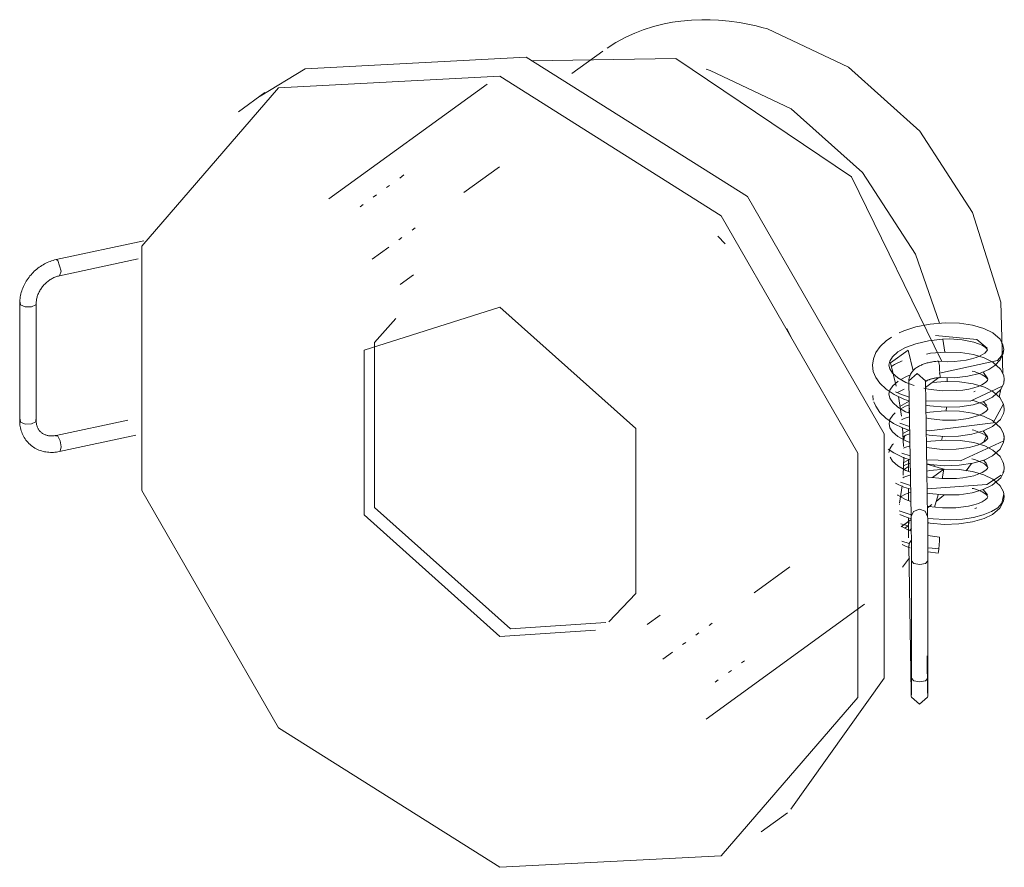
# Model space of a CAD drawing. Header units: millimetres. Extents: x -6631 to -6268, y 257 to 6668.
# Tile 2 of 4: x -6327 to -6268, y 517 to 568. Entities that reach past the tile are written whole.
import ezdxf

# ---------------------------------------------------------------- set-up
doc = ezdxf.new("R2010")
doc.units = ezdxf.units.MM
doc.layers.add('44001_3d_dwg', color=7, linetype='Continuous', lineweight=9, true_color=0x767676)

# ---------------------------------------------------------------- blocks, each defined once
blk = doc.blocks.new('44001_3d_dwg_É_ÈÈÆ_-628690-00 Isometrico PDF')
at = {"lineweight": 9}
for p, q in [((-7400.548, 566.172), (-7402.423, 564.812)), ((-7394.275, 565.075), (-7394.036, 565.008)), ((-7406.82, 559.152), (-7408.981, 557.585)), ((-7412.611, 558.658), (-7412.868, 558.472)), ((-7413.484, 558.025), (-7413.669, 557.891)), ((-7414.285, 557.444), (-7414.469, 557.31)), ((-7415.085, 556.863), (-7415.27, 556.73)), ((-7393.119, 554.486), (-7393.576, 554.94)), ((-7389.097, 548.765), (-7389.387, 549.34)), ((-7379.665, 546.116), (-7379.672, 546.354)), ((-7376.417, 545.65), (-7376.511, 545.179)), ((-7381.982, 544.224), (-7381.951, 544.501)), ((-7379.724, 544.337), (-7379.704, 544.574)), ((-7382.295, 542.597), (-7382.246, 542.79)), ((-7380.005, 542.55), (-7379.952, 542.793)), ((-7377.291, 542.776), (-7377.452, 542.431)), ((-7378.19, 541.146), (-7378.508, 540.697)), ((-7380.471, 540.972), (-7380.44, 541.056)), ((-7379.858, 539.233), (-7380.339, 538.835)), ((-7380.855, 538.454), (-7380.585, 538.65)), ((-7382.45, 537.297), (-7381.837, 537.742)), ((-7391.367, 533.3), (-7389.206, 534.868)), ((-7392.131, 529.04), (-7391.947, 529.173)), ((-7392.932, 528.459), (-7392.748, 528.593)), ((-7393.733, 527.878), (-7393.548, 528.012))]:
    blk.add_line(p, q, dxfattribs=at)
for points in [[(-7395.81, 567.999, 0), (-7396.321, 567.924, 0), (-7396.824, 567.826, 0)], [(-7395.81, 567.999, 0), (-7395.18, 568.058, 0), (-7394.541, 568.084, 0)], [(-7393.526, 568.056, 0), (-7394.036, 568.081, 0), (-7394.541, 568.084, 0)], [(-7393.526, 568.056, 0), (-7392.894, 567.998, 0), (-7392.258, 567.908, 0)], [(-7398.093, 567.463, 0), (-7398.607, 567.263, 0), (-7399.108, 567.036, 0)], [(-7398.093, 567.463, 0), (-7397.467, 567.664, 0), (-7396.824, 567.826, 0)], [(-7391.243, 567.703, 0), (-7391.751, 567.816, 0), (-7392.258, 567.908, 0)], [(-7390.567, 567.525, 0), (-7390.905, 567.618, 0), (-7391.243, 567.703, 0)], [(-7390.567, 567.525, 0), (-7385.653, 565.194, 0), (-7381.328, 561.321, 0), (-7378.118, 556.373, 0), (-7376.41, 550.946, 0), (-7376.281, 546.597, 0)], [(-7400.28, 566.36, 0), (-7399.757, 566.689, 0), (-7399.108, 567.036, 0)], [(-7380.12, 549.664, 0), (-7381.586, 553.852, 0), (-7384.795, 558.801, 0), (-7389.119, 562.676, 0), (-7394.036, 565.008, 0)], [(-7379.802, 547.898, 0), (-7379.878, 548.426, 0), (-7379.923, 548.695, 0)]]:
    blk.add_polyline3d(points, dxfattribs=at)
blk = doc.blocks.new('44001_3d_dwg_PC_Ç-628691-00 Isometrico PDF')
at = {"lineweight": 9}
for p, q in [((-7412.037, 552.589), (-7412.838, 552.008)), ((-7397.866, 531.366), (-7397.065, 531.947))]:
    blk.add_line(p, q, dxfattribs=at)
blk = doc.blocks.new('44001_3d_dwg_Ãæ_Ç-628692-00 Isometrico PDF')
at = {"lineweight": 9}
for p, q in [((-7421.044, 563.659), (-7422.646, 562.498)), ((-7411.936, 555.441), (-7412.121, 555.308)), ((-7412.737, 554.861), (-7412.921, 554.727)), ((-7413.538, 554.28), (-7414.533, 553.558)), ((-7406.793, 530.64), (-7401.002, 531.033)), ((-7400.361, 531.498), (-7406.152, 531.104)), ((-7394.106, 531.313), (-7393.922, 531.447)), ((-7394.907, 530.733), (-7394.723, 530.866)), ((-7395.707, 530.152), (-7395.523, 530.286)), ((-7396.918, 529.274), (-7396.324, 529.705)), ((-7390.94, 518.785), (-7389.339, 519.947))]:
    blk.add_line(p, q, dxfattribs=at)
for points in [[(-7405.192, 565.807, 0), (-7418.612, 565.101, 0), (-7421.336, 563.442, 0)], [(-7405.192, 565.807, 0), (-7391.771, 557.345, 0), (-7383.477, 542.946, 0), (-7383.477, 528.11, 0), (-7389.143, 520.158, 0)], [(-7406.793, 516.637, 0), (-7420.213, 525.1, 0), (-7428.508, 539.499, 0), (-7428.508, 554.334, 0), (-7420.213, 563.94, 0), (-7406.793, 564.646, 0)], [(-7406.793, 516.637, 0), (-7393.373, 517.344, 0), (-7385.078, 526.949, 0), (-7385.078, 541.784, 0), (-7393.373, 556.183, 0), (-7406.793, 564.646, 0)], [(-7406.793, 530.64, 0), (-7415.032, 538.022, 0), (-7415.032, 548.023, 0), (-7406.793, 550.643, 0)], [(-7400.188, 531.535, 0), (-7398.554, 533.26, 0), (-7398.554, 543.262, 0), (-7406.793, 550.643, 0)], [(-7406.152, 531.104, 0), (-7414.391, 538.486, 0), (-7414.391, 548.488, 0), (-7413.105, 549.943, 0)]]:
    blk.add_polyline3d(points, dxfattribs=at)
blk = doc.blocks.new('44001_3d_dwg_ÖÐÈ_-628693-00 Isometrico PDF')
at = {"lineweight": 9}
for p, q in [((-7404.87, 565.581), (-7396.118, 565.721)), ((-7407.567, 564.17), (-7417.175, 557.201)), ((-7383.097, 547.249), (-7382.029, 548.023)), ((-7382.029, 548.023), (-7381.715, 546.776)), ((-7382.748, 545.844), (-7383.097, 547.249)), ((-7380.974, 545.766), (-7380.159, 546.358)), ((-7382.442, 544.018), (-7382.623, 545.209)), ((-7382.303, 542.183), (-7382.369, 543.322)), ((-7382.34, 540.442), (-7382.297, 541.524)), ((-7380.898, 541.097), (-7379.858, 540.797)), ((-7382.259, 540.798), (-7382.018, 540.973)), ((-7379.858, 540.797), (-7380.552, 540.294)), ((-7379.966, 540.222), (-7379.858, 540.797)), ((-7382.548, 538.739), (-7382.399, 539.786)), ((-7380.433, 538.5), (-7380.202, 539.249)), ((-7382.562, 538.663), (-7382.56, 538.676)), ((-7381.958, 537.573), (-7382.029, 537.355)), ((-7380.829, 537.47), (-7380.795, 537.551)), ((-7382.471, 537.482), (-7382.029, 537.355)), ((-7382.029, 537.355), (-7382.223, 537.214)), ((-7382.363, 534.848), (-7381.948, 535.423)), ((-7394.276, 525.631), (-7384.669, 532.6))]:
    blk.add_line(p, q, dxfattribs=at)
blk.add_polyline3d([(-7379.992, 547.345, 0), (-7385.474, 558.55, 0), (-7396.118, 565.721, 0)], dxfattribs=at)
blk = doc.blocks.new('44001_3d_dwg_µ__É - ____-628694-00 Isometrico PDF')
at = {"lineweight": 9}
for p, q in [((-7376.36, 547.678), (-7376.234, 548.074)), ((-7377.464, 546.674), (-7377.199, 546.281)), ((-7381.981, 546.175), (-7381.981, 546.162)), ((-7381.981, 546.162), (-7381.981, 546.168)), ((-7381.981, 546.162), (-7381.846, 537.921)), ((-7380.847, 537.938), (-7380.981, 546.178)), ((-7380.123, 546.359), (-7380.085, 546.366)), ((-7376.233, 546.041), (-7376.204, 546.329)), ((-7384.18, 545.282), (-7384.145, 544.999)), ((-7382.68, 545.46), (-7382.274, 545.649)), ((-7377.961, 545.529), (-7378.051, 545.497)), ((-7382.54, 544.616), (-7381.973, 544.936)), ((-7377.479, 544.913), (-7377.257, 544.658)), ((-7382.526, 543.596), (-7381.943, 543.392)), ((-7382.356, 542.958), (-7381.962, 543.167)), ((-7377.484, 543.137), (-7377.208, 542.768)), ((-7382.412, 541.777), (-7381.911, 541.604)), ((-7382.336, 541.189), (-7382.019, 541.357)), ((-7382.018, 541.409), (-7382.018, 540.687)), ((-7376.285, 541.207), (-7376.295, 541.226)), ((-7376.287, 540.581), (-7376.255, 540.643)), ((-7376.201, 540.895), (-7376.202, 540.929)), ((-7382.489, 540.023), (-7381.883, 539.815)), ((-7382.018, 539.629), (-7382.018, 539.569)), ((-7377.473, 539.577), (-7377.224, 539.253)), ((-7382.568, 538.284), (-7382.337, 538.192)), ((-7382.337, 538.192), (-7381.854, 538.033)), ((-7377.859, 538.455), (-7377.979, 538.409)), ((-7377.474, 538.023), (-7376.972, 538.224)), ((-7376.972, 538.224), (-7376.591, 538.465)), ((-7381.846, 537.921), (-7381.847, 537.928)), ((-7380.851, 537.815), (-7379.462, 537.722)), ((-7379.462, 537.722), (-7378.742, 537.766)), ((-7378.742, 537.766), (-7378.072, 537.869)), ((-7378.072, 537.869), (-7377.474, 538.023)), ((-7381.936, 537.096), (-7381.836, 537.205)), ((-7382.413, 536.441), (-7381.966, 536.283)), ((-7382.003, 536.867), (-7382, 536.636)), ((-7381.966, 536.283), (-7381.837, 536.476)), ((-7380.131, 536.679), (-7380.844, 536.777)), ((-7381.992, 536.164), (-7381.846, 527.253)), ((-7381.977, 536.162), (-7381.968, 536.283)), ((-7380.835, 535.782), (-7380.209, 535.697)), ((-7381.831, 535.249), (-7381.832, 535.234)), ((-7381.832, 535.236), (-7381.832, 528.123)), ((-7380.832, 528.123), (-7380.832, 535.236)), ((-7380.847, 527.269), (-7380.882, 529.464)), ((-7381.832, 528.122), (-7381.831, 528.136)), ((-7381.847, 527.259), (-7381.846, 527.253))]:
    blk.add_line(p, q, dxfattribs=at)
for points in [[(-7382.572, 549.071, 0), (-7382.295, 549.201, 0), (-7381.559, 549.438, 0), (-7380.702, 549.609, 0), (-7379.792, 549.688, 0), (-7378.924, 549.663, 0), (-7378.125, 549.543, 0), (-7377.436, 549.342, 0), (-7376.9, 549.08, 0), (-7376.455, 548.687, 0), (-7376.277, 548.346, 0), (-7376.234, 548.074, 0)], [(-7380.377, 548.92, 0), (-7377.854, 548.678, 0), (-7377.237, 548.145, 0)], [(-7384.191, 547.117, 0), (-7384.139, 547.496, 0), (-7383.988, 547.875, 0), (-7383.731, 548.247, 0), (-7383.366, 548.601, 0), (-7383.042, 548.818, 0)], [(-7383.193, 547.115, 0), (-7383.141, 547.359, 0), (-7382.969, 547.63, 0), (-7382.652, 547.915, 0), (-7382.187, 548.182, 0), (-7381.568, 548.415, 0), (-7380.798, 548.597, 0), (-7379.941, 548.696, 0), (-7379.523, 548.706, 0), (-7378.746, 548.653, 0), (-7378.051, 548.512, 0), (-7377.772, 548.42, 0), (-7377.543, 548.32, 0), (-7377.33, 548.188, 0), (-7377.248, 548.107, 0), (-7377.226, 548.054, 0)], [(-7380.912, 547.792, 0), (-7380.675, 547.836, 0), (-7379.771, 547.907, 0), (-7378.864, 547.878, 0), (-7378.058, 547.753, 0), (-7377.414, 547.555, 0), (-7376.901, 547.294, 0), (-7376.433, 546.878, 0), (-7376.233, 546.492, 0), (-7376.197, 546.245, 0)], [(-7380.209, 547.353, 0), (-7379.654, 547.327, 0), (-7379.245, 547.336, 0), (-7378.858, 547.368, 0), (-7378.501, 547.423, 0), (-7378.179, 547.497, 0), (-7377.897, 547.586, 0), (-7377.662, 547.684, 0), (-7377.388, 547.848, 0), (-7377.258, 547.978, 0), (-7377.226, 548.054, 0)], [(-7380.137, 546.632, 0), (-7376.602, 547.408, 0), (-7376.362, 547.675, 0)], [(-7380.126, 546.359, 0), (-7379.219, 546.35, 0), (-7378.402, 546.442, 0), (-7377.7, 546.618, 0), (-7377.133, 546.861, 0), (-7376.768, 547.102, 0), (-7376.448, 547.437, 0), (-7376.266, 547.821, 0), (-7376.234, 548.074, 0)], [(-7384.191, 547.117, 0), (-7384.141, 546.732, 0), (-7383.991, 546.367, 0), (-7383.739, 546.013, 0), (-7383.372, 545.665, 0), (-7382.878, 545.334, 0), (-7382.255, 545.037, 0), (-7381.961, 544.942, 0)], [(-7383.193, 547.115, 0), (-7383.147, 546.887, 0), (-7382.979, 546.632, 0), (-7382.655, 546.349, 0), (-7382.168, 546.068, 0), (-7381.673, 545.878, 0)], [(-7383.043, 547.032, 0), (-7382.859, 547.154, 0), (-7382.39, 547.374, 0)], [(-7381.981, 546.175, 0), (-7381.978, 546.246, 0), (-7381.969, 546.316, 0), (-7381.954, 546.385, 0), (-7381.933, 546.451, 0), (-7381.908, 546.514, 0), (-7381.879, 546.574, 0), (-7381.846, 546.631, 0), (-7381.81, 546.684, 0), (-7381.771, 546.735, 0), (-7381.73, 546.782, 0), (-7381.687, 546.826, 0), (-7381.642, 546.868, 0), (-7381.595, 546.907, 0), (-7381.547, 546.944, 0), (-7381.497, 546.978, 0), (-7381.446, 547.011, 0), (-7381.394, 547.042, 0), (-7381.34, 547.071, 0), (-7381.285, 547.099, 0), (-7381.229, 547.125, 0), (-7381.172, 547.149, 0), (-7381.114, 547.172, 0), (-7381.054, 547.194, 0), (-7380.994, 547.214, 0), (-7380.933, 547.233, 0), (-7380.87, 547.25, 0), (-7380.807, 547.266, 0), (-7380.743, 547.281, 0), (-7380.678, 547.295, 0), (-7380.612, 547.307, 0), (-7380.546, 547.319, 0), (-7380.479, 547.328, 0), (-7380.412, 547.337, 0), (-7380.344, 547.344, 0), (-7380.275, 547.35, 0), (-7380.214, 547.355, 0)], [(-7380.214, 547.353, 0), (-7380.197, 547.35, 0), (-7380.159, 547.265, 0), (-7380.132, 547.095, 0)], [(-7380.131, 547.094, 0), (-7380.134, 547.003, 0), (-7380.136, 546.901, 0), (-7380.137, 546.8, 0), (-7380.115, 546.71, 0), (-7380.137, 546.632, 0)], [(-7382.469, 546.236, 0), (-7382.136, 546.424, 0), (-7381.877, 546.521, 0)], [(-7381.981, 546.168, 0), (-7381.481, 546.614, 0), (-7380.981, 546.172, 0)], [(-7380.08, 546.371, 0), (-7380.097, 546.464, 0), (-7380.137, 546.631, 0)], [(-7378.142, 546.759, 0), (-7378.02, 546.727, 0), (-7377.759, 546.636, 0), (-7377.542, 546.536, 0), (-7377.331, 546.402, 0), (-7377.221, 546.291, 0), (-7377.197, 546.239, 0)], [(-7383.193, 545.367, 0), (-7383.141, 545.601, 0), (-7382.965, 545.859, 0), (-7382.632, 546.143, 0)], [(-7381.07, 545.717, 0), (-7380.798, 545.654, 0), (-7379.967, 545.563, 0), (-7379.104, 545.568, 0), (-7378.707, 545.606, 0), (-7378.351, 545.666, 0), (-7378.047, 545.741, 0), (-7377.782, 545.83, 0), (-7377.562, 545.929, 0), (-7377.333, 546.073, 0), (-7377.22, 546.187, 0), (-7377.197, 546.239, 0)], [(-7381, 546.098, 0), (-7380.999, 546.099, 0), (-7380.996, 546.103, 0), (-7380.99, 546.108, 0), (-7380.982, 546.116, 0), (-7380.972, 546.125, 0), (-7380.959, 546.135, 0), (-7380.943, 546.146, 0), (-7380.925, 546.158, 0), (-7380.904, 546.17, 0), (-7380.88, 546.183, 0), (-7380.855, 546.196, 0), (-7380.826, 546.209, 0), (-7380.796, 546.222, 0), (-7380.764, 546.235, 0), (-7380.729, 546.248, 0), (-7380.693, 546.26, 0), (-7380.655, 546.272, 0), (-7380.615, 546.283, 0), (-7380.574, 546.294, 0), (-7380.532, 546.304, 0), (-7380.488, 546.313, 0), (-7380.442, 546.322, 0), (-7380.396, 546.33, 0), (-7380.349, 546.337, 0), (-7380.301, 546.343, 0), (-7380.252, 546.348, 0), (-7380.203, 546.353, 0), (-7380.153, 546.356, 0), (-7380.112, 546.359, 0)], [(-7380.957, 544.692, 0), (-7380.706, 544.644, 0), (-7379.806, 544.571, 0), (-7378.897, 544.595, 0), (-7378.084, 544.717, 0), (-7377.437, 544.912, 0), (-7376.92, 545.17, 0), (-7376.426, 545.609, 0), (-7376.229, 546.002, 0), (-7376.197, 546.245, 0)], [(-7380.555, 546.071, 0), (-7379.781, 546.132, 0), (-7378.911, 546.103, 0), (-7378.09, 545.978, 0), (-7377.399, 545.773, 0), (-7376.888, 545.516, 0), (-7376.474, 545.15, 0), (-7376.253, 544.746, 0), (-7376.208, 544.457, 0)], [(-7383.193, 545.367, 0), (-7383.141, 545.116, 0), (-7382.968, 544.845, 0), (-7382.649, 544.56, 0), (-7382.181, 544.292, 0), (-7381.949, 544.204, 0)], [(-7382.789, 545.496, 0), (-7382.542, 545.383, 0), (-7381.968, 545.174, 0)], [(-7380.964, 544.944, 0), (-7378.277, 544.938, 0), (-7376.362, 545.813, 0)], [(-7384.104, 544.893, 0), (-7383.997, 544.62, 0), (-7383.746, 544.248, 0), (-7383.385, 543.892, 0), (-7382.91, 543.567, 0), (-7382.327, 543.287, 0), (-7381.932, 543.158, 0)], [(-7382.466, 544.464, 0), (-7382.181, 544.624, 0), (-7381.957, 544.709, 0)], [(-7380.935, 543.165, 0), (-7380.761, 543.139, 0), (-7376.864, 543.619, 0), (-7376.27, 544.733, 0)], [(-7378.123, 544.972, 0), (-7378.028, 544.949, 0), (-7377.752, 544.857, 0), (-7377.536, 544.762, 0), (-7377.354, 544.648, 0), (-7377.242, 544.539, 0), (-7377.205, 544.454, 0)], [(-7383.188, 543.567, 0), (-7383.136, 543.817, 0), (-7382.966, 544.084, 0), (-7382.811, 544.22, 0)], [(-7380.949, 544.227, 0), (-7380.72, 544.272, 0), (-7379.804, 544.351, 0), (-7378.907, 544.328, 0), (-7378.128, 544.211, 0), (-7377.453, 544.011, 0), (-7376.917, 543.75, 0), (-7376.425, 543.319, 0), (-7376.24, 542.962, 0), (-7376.202, 542.703, 0)], [(-7380.944, 543.914, 0), (-7380.792, 543.878, 0), (-7379.936, 543.78, 0), (-7379.518, 543.77, 0), (-7379.125, 543.786, 0), (-7378.382, 543.886, 0), (-7377.763, 544.062, 0), (-7377.535, 544.163, 0), (-7377.32, 544.297, 0), (-7377.232, 544.385, 0), (-7377.208, 544.431, 0), (-7377.205, 544.453, 0)], [(-7380.928, 542.91, 0), (-7380.748, 542.873, 0), (-7379.839, 542.789, 0), (-7378.968, 542.81, 0), (-7378.166, 542.926, 0), (-7377.467, 543.125, 0), (-7376.922, 543.384, 0), (-7376.435, 543.811, 0), (-7376.248, 544.176, 0), (-7376.214, 544.34, 0), (-7376.208, 544.457, 0)], [(-7383.188, 543.567, 0), (-7383.139, 543.321, 0), (-7382.974, 543.064, 0), (-7382.658, 542.791, 0), (-7382.173, 542.516, 0), (-7381.92, 542.419, 0)], [(-7382.429, 543.804, 0), (-7382.273, 543.878, 0), (-7381.945, 543.983, 0)], [(-7382.336, 542.759, 0), (-7382.161, 542.86, 0), (-7381.928, 542.947, 0)], [(-7378.142, 543.196, 0), (-7378.042, 543.175, 0), (-7377.536, 542.976, 0), (-7377.318, 542.839, 0), (-7377.221, 542.742, 0), (-7377.201, 542.693, 0)], [(-7383.194, 541.808, 0), (-7383.145, 542.027, 0), (-7382.969, 542.294, 0), (-7382.922, 542.335, 0)], [(-7380.92, 542.456, 0), (-7380.65, 542.508, 0), (-7379.774, 542.573, 0), (-7378.876, 542.543, 0), (-7378.052, 542.416, 0), (-7377.387, 542.213, 0), (-7376.894, 541.959, 0), (-7376.456, 541.567, 0), (-7376.242, 541.163, 0), (-7376.201, 540.895, 0)], [(-7380.916, 542.126, 0), (-7380.762, 542.09, 0), (-7379.963, 542.005, 0), (-7379.12, 542.012, 0), (-7378.336, 542.115, 0), (-7378.016, 542.193, 0), (-7377.755, 542.282, 0), (-7377.551, 542.375, 0), (-7377.348, 542.503, 0), (-7377.231, 542.62, 0), (-7377.203, 542.675, 0), (-7377.201, 542.693, 0)], [(-7380.905, 541.377, 0), (-7378.854, 541.313, 0), (-7376.225, 542.532, 0), (-7376.215, 542.821, 0)], [(-7380.899, 541.124, 0), (-7380.701, 541.085, 0), (-7379.831, 541.014, 0), (-7378.934, 541.038, 0), (-7378.102, 541.159, 0), (-7377.423, 541.358, 0), (-7376.922, 541.609, 0), (-7376.452, 542.024, 0), (-7376.238, 542.437, 0), (-7376.207, 542.596, 0), (-7376.202, 542.703, 0)], [(-7383.247, 542.021, 0), (-7382.904, 541.792, 0), (-7382.282, 541.495, 0), (-7381.903, 541.371, 0)], [(-7382.311, 542.074, 0), (-7382.238, 542.108, 0), (-7381.916, 542.211, 0)], [(-7383.124, 541.527, 0), (-7382.974, 541.298, 0), (-7382.65, 541.009, 0), (-7382.17, 540.731, 0), (-7381.891, 540.625, 0)], [(-7382.323, 540.984, 0), (-7382.154, 541.079, 0), (-7381.9, 541.175, 0)], [(-7378.171, 541.431, 0), (-7377.995, 541.387, 0), (-7377.739, 541.298, 0), (-7377.395, 541.117, 0), (-7377.237, 540.973, 0), (-7377.2, 540.893, 0)], [(-7377.468, 541.344, 0), (-7377.304, 541.176, 0), (-7377.2, 540.902, 0)], [(-7380.891, 540.682, 0), (-7380.704, 540.719, 0), (-7379.796, 540.798, 0), (-7378.932, 540.773, 0), (-7378.131, 540.652, 0), (-7377.436, 540.45, 0), (-7376.9, 540.188, 0), (-7376.448, 539.792, 0), (-7376.253, 539.427, 0), (-7376.208, 539.14, 0)], [(-7380.886, 540.342, 0), (-7380.807, 540.324, 0), (-7379.954, 540.228, 0), (-7379.094, 540.231, 0), (-7378.715, 540.27, 0), (-7378.053, 540.408, 0), (-7377.544, 540.605, 0), (-7377.316, 540.749, 0), (-7377.218, 540.847, 0), (-7377.2, 540.893, 0)], [(-7380.87, 539.342, 0), (-7380.761, 539.32, 0), (-7379.847, 539.236, 0), (-7378.944, 539.254, 0), (-7378.156, 539.369, 0), (-7377.478, 539.565, 0), (-7376.937, 539.824, 0), (-7376.414, 540.281, 0), (-7376.235, 540.643, 0), (-7376.201, 540.895, 0)], [(-7382.806, 539.963, 0), (-7382.298, 539.717, 0), (-7381.873, 539.579, 0)], [(-7382.354, 540.283, 0), (-7382.295, 540.311, 0), (-7381.924, 540.431, 0)], [(-7380.877, 539.6, 0), (-7377.259, 539.881, 0), (-7376.38, 540.448, 0)], [(-7382.489, 539.118, 0), (-7382.187, 539.291, 0), (-7381.891, 539.403, 0)], [(-7382.017, 538.895, 0), (-7382.018, 538.94, 0), (-7382.018, 539.019, 0), (-7382.018, 539.098, 0), (-7382.018, 539.175, 0), (-7382.018, 539.252, 0), (-7382.018, 539.328, 0), (-7382.018, 539.403, 0), (-7382.018, 539.477, 0), (-7382.018, 539.549, 0), (-7382.018, 539.569, 0)], [(-7378.138, 539.638, 0), (-7378.058, 539.621, 0), (-7377.774, 539.528, 0), (-7377.544, 539.428, 0), (-7377.327, 539.295, 0), (-7377.235, 539.204, 0), (-7377.205, 539.132, 0)], [(-7376.591, 538.465, 0), (-7376.339, 538.734, 0), (-7376.233, 539.312, 0)], [(-7382.677, 539.247, 0), (-7382.664, 539.235, 0), (-7382.199, 538.97, 0), (-7381.861, 538.841, 0)], [(-7380.858, 537.561, 0), (-7380.698, 537.529, 0), (-7379.815, 537.454, 0), (-7378.947, 537.48, 0), (-7378.123, 537.601, 0), (-7377.426, 537.803, 0), (-7376.905, 538.059, 0), (-7376.469, 538.442, 0), (-7376.249, 538.854, 0), (-7376.208, 539.14, 0)], [(-7380.857, 538.557, 0), (-7380.789, 538.541, 0), (-7379.953, 538.446, 0), (-7379.144, 538.453, 0), (-7378.371, 538.554, 0), (-7378.04, 538.634, 0), (-7377.76, 538.725, 0), (-7377.541, 538.822, 0), (-7377.348, 538.942, 0), (-7377.24, 539.049, 0), (-7377.205, 539.132, 0)], [(-7381.347, 538.374, 0), (-7381.7, 538.243, 0), (-7381.847, 537.928, 0)], [(-7381.347, 538.374, 0), (-7380.993, 538.245, 0), (-7380.847, 537.931, 0)], [(-7382.533, 538.056, 0), (-7382.3, 537.946, 0), (-7381.84, 537.796, 0)], [(-7382.003, 536.867, 0), (-7382.004, 536.905, 0), (-7382.005, 536.947, 0), (-7382.005, 536.991, 0), (-7382.006, 537.037, 0), (-7382.006, 537.086, 0), (-7382.007, 537.138, 0), (-7382.008, 537.192, 0), (-7382.008, 537.248, 0), (-7382.009, 537.307, 0), (-7382.009, 537.367, 0), (-7382.01, 537.43, 0), (-7382.01, 537.495, 0), (-7382.011, 537.561, 0), (-7382.011, 537.629, 0), (-7382.012, 537.699, 0), (-7382.012, 537.77, 0), (-7382.013, 537.843, 0)], [(-7381.846, 537.921, 0), (-7381.846, 537.884, 0), (-7381.845, 537.844, 0), (-7381.845, 537.8, 0), (-7381.844, 537.755, 0), (-7381.844, 537.706, 0), (-7381.843, 537.655, 0), (-7381.842, 537.602, 0), (-7381.842, 537.546, 0), (-7381.841, 537.488, 0), (-7381.841, 537.428, 0), (-7381.84, 537.366, 0), (-7381.84, 537.302, 0), (-7381.839, 537.236, 0), (-7381.839, 537.168, 0), (-7381.838, 537.098, 0), (-7381.838, 537.027, 0), (-7381.837, 536.955, 0), (-7381.837, 536.881, 0), (-7381.836, 536.807, 0), (-7381.836, 536.731, 0), (-7381.835, 536.654, 0), (-7381.835, 536.576, 0), (-7381.835, 536.498, 0), (-7381.834, 536.419, 0), (-7381.834, 536.34, 0), (-7381.834, 536.26, 0), (-7381.833, 536.18, 0), (-7381.833, 536.1, 0), (-7381.833, 536.021, 0), (-7381.833, 535.941, 0), (-7381.832, 535.862, 0), (-7381.832, 535.783, 0), (-7381.832, 535.705, 0), (-7381.832, 535.627, 0), (-7381.832, 535.551, 0), (-7381.832, 535.475, 0), (-7381.832, 535.4, 0), (-7381.832, 535.327, 0), (-7381.832, 535.255, 0), (-7381.832, 535.236, 0)], [(-7380.847, 537.938, 0), (-7380.846, 537.899, 0), (-7380.845, 537.858, 0), (-7380.845, 537.814, 0), (-7380.844, 537.767, 0), (-7380.844, 537.718, 0), (-7380.843, 537.666, 0), (-7380.842, 537.612, 0), (-7380.842, 537.556, 0), (-7380.841, 537.498, 0), (-7380.841, 537.437, 0), (-7380.84, 537.374, 0), (-7380.84, 537.31, 0), (-7380.839, 537.243, 0), (-7380.839, 537.175, 0), (-7380.838, 537.105, 0), (-7380.838, 537.034, 0), (-7380.837, 536.961, 0), (-7380.837, 536.887, 0), (-7380.836, 536.812, 0), (-7380.836, 536.736, 0), (-7380.835, 536.659, 0), (-7380.835, 536.581, 0), (-7380.835, 536.502, 0), (-7380.834, 536.423, 0), (-7380.834, 536.344, 0), (-7380.834, 536.264, 0), (-7380.833, 536.184, 0), (-7380.833, 536.104, 0), (-7380.833, 536.024, 0), (-7380.833, 535.944, 0), (-7380.832, 535.864, 0), (-7380.832, 535.785, 0), (-7380.832, 535.707, 0), (-7380.832, 535.629, 0), (-7380.832, 535.552, 0), (-7380.832, 535.476, 0), (-7380.832, 535.401, 0), (-7380.832, 535.327, 0), (-7380.832, 535.255, 0), (-7380.832, 535.236, 0)], [(-7381.826, 537.046, 0), (-7382.044, 537.121, 0), (-7382.455, 537.341, 0)], [(-7380.166, 535.961, 0), (-7380.145, 536.212, 0), (-7380.13, 536.455, 0), (-7380.125, 536.631, 0), (-7380.134, 536.677, 0)], [(-7382.397, 536.224, 0), (-7382.157, 536.108, 0), (-7381.912, 536.023, 0)], [(-7380.847, 536.034, 0), (-7380.582, 535.999, 0), (-7380.166, 535.961, 0)], [(-7380.166, 535.961, 0), (-7380.189, 535.776, 0), (-7380.207, 535.698, 0), (-7380.209, 535.697, 0)], [(-7381.328, 535.007, 0), (-7381.682, 535.073, 0), (-7381.832, 535.234, 0)], [(-7380.832, 535.237, 0), (-7380.975, 535.075, 0), (-7381.328, 535.007, 0)], [(-7381.837, 527.079, 0), (-7381.837, 527.083, 0), (-7381.837, 527.093, 0), (-7381.837, 527.108, 0), (-7381.836, 527.126, 0), (-7381.836, 527.148, 0), (-7381.835, 527.173, 0), (-7381.835, 527.202, 0), (-7381.835, 527.234, 0), (-7381.834, 527.268, 0), (-7381.834, 527.306, 0), (-7381.834, 527.347, 0), (-7381.833, 527.39, 0), (-7381.833, 527.436, 0), (-7381.833, 527.484, 0), (-7381.833, 527.536, 0), (-7381.832, 527.589, 0), (-7381.832, 527.645, 0), (-7381.832, 527.703, 0), (-7381.832, 527.764, 0), (-7381.832, 527.826, 0), (-7381.832, 527.89, 0), (-7381.832, 527.956, 0), (-7381.832, 528.024, 0), (-7381.832, 528.094, 0), (-7381.832, 528.123, 0)], [(-7381.328, 527.895, 0), (-7381.682, 527.96, 0), (-7381.832, 528.122, 0)], [(-7381.338, 526.539, 0), (-7380.846, 526.96, 0), (-7380.84, 527.006, 0), (-7380.839, 527.028, 0), (-7380.838, 527.046, 0), (-7380.837, 527.064, 0), (-7380.837, 527.085, 0), (-7380.836, 527.107, 0), (-7380.836, 527.132, 0), (-7380.836, 527.16, 0), (-7380.835, 527.191, 0), (-7380.835, 527.224, 0), (-7380.834, 527.26, 0), (-7380.834, 527.299, 0), (-7380.834, 527.341, 0), (-7380.833, 527.385, 0), (-7380.833, 527.432, 0), (-7380.833, 527.482, 0), (-7380.833, 527.533, 0), (-7380.832, 527.588, 0), (-7380.832, 527.644, 0), (-7380.832, 527.703, 0), (-7380.832, 527.764, 0), (-7380.832, 527.827, 0), (-7380.832, 527.891, 0), (-7380.832, 527.958, 0), (-7380.832, 528.026, 0), (-7380.832, 528.096, 0), (-7380.832, 528.123, 0)], [(-7381.328, 527.895, 0), (-7380.975, 527.963, 0), (-7380.832, 528.125, 0)], [(-7381.338, 526.539, 0), (-7381.833, 526.957, 0), (-7381.839, 527.002, 0), (-7381.84, 527.024, 0), (-7381.841, 527.042, 0), (-7381.842, 527.061, 0), (-7381.843, 527.081, 0), (-7381.843, 527.104, 0), (-7381.844, 527.129, 0), (-7381.845, 527.157, 0), (-7381.845, 527.187, 0), (-7381.846, 527.221, 0), (-7381.846, 527.253, 0)], [(-7380.842, 527.083, 0), (-7380.842, 527.087, 0), (-7380.843, 527.097, 0), (-7380.843, 527.111, 0), (-7380.844, 527.129, 0), (-7380.844, 527.151, 0), (-7380.845, 527.177, 0), (-7380.845, 527.205, 0), (-7380.846, 527.237, 0), (-7380.847, 527.269, 0)]]:
    blk.add_polyline3d(points, dxfattribs=at)
blk = doc.blocks.new('44001_3d_dwg_µ__É - ____-V2-00 Isometrico PDF')
at = {"lineweight": 9}
for p, q in [((-7428.38, 554.661), (-7433.711, 553.52)), ((-7433.712, 553.52), (-7433.606, 553.476)), ((-7433.501, 552.542), (-7428.732, 553.563)), ((-7435.918, 550.865), (-7435.918, 543.753)), ((-7435.871, 550.768), (-7435.888, 550.943)), ((-7434.918, 543.753), (-7434.918, 550.865)), ((-7435.888, 543.831), (-7435.871, 543.656)), ((-7429.363, 543.782), (-7433.711, 542.851)), ((-7433.756, 542.823), (-7433.606, 542.807)), ((-7433.501, 541.874), (-7428.867, 542.865))]:
    blk.add_line(p, q, dxfattribs=at)
for points in [[(-7433.711, 553.52, 0), (-7433.801, 553.499, 0), (-7433.891, 553.474, 0), (-7433.981, 553.446, 0), (-7434.069, 553.415, 0), (-7434.157, 553.381, 0), (-7434.244, 553.343, 0), (-7434.329, 553.303, 0), (-7434.413, 553.259, 0), (-7434.496, 553.212, 0), (-7434.578, 553.163, 0), (-7434.658, 553.111, 0), (-7434.736, 553.056, 0), (-7434.813, 552.998, 0), (-7434.888, 552.938, 0), (-7434.961, 552.876, 0), (-7435.031, 552.811, 0), (-7435.1, 552.744, 0), (-7435.167, 552.675, 0), (-7435.231, 552.603, 0), (-7435.293, 552.53, 0), (-7435.353, 552.455, 0), (-7435.41, 552.377, 0), (-7435.464, 552.299, 0), (-7435.516, 552.218, 0), (-7435.564, 552.136, 0), (-7435.61, 552.053, 0), (-7435.653, 551.968, 0), (-7435.694, 551.882, 0), (-7435.731, 551.795, 0), (-7435.764, 551.707, 0), (-7435.795, 551.619, 0), (-7435.823, 551.529, 0), (-7435.847, 551.439, 0), (-7435.867, 551.348, 0), (-7435.885, 551.257, 0), (-7435.898, 551.165, 0), (-7435.908, 551.073, 0), (-7435.915, 550.982, 0), (-7435.918, 550.89, 0), (-7435.918, 550.865, 0)], [(-7433.501, 552.542, 0), (-7433.394, 552.824, 0), (-7433.606, 553.476, 0)], [(-7434.918, 550.865, 0), (-7434.917, 550.916, 0), (-7434.914, 550.969, 0), (-7434.908, 551.021, 0), (-7434.901, 551.075, 0), (-7434.891, 551.129, 0), (-7434.879, 551.184, 0), (-7434.865, 551.239, 0), (-7434.849, 551.294, 0), (-7434.831, 551.349, 0), (-7434.81, 551.405, 0), (-7434.787, 551.46, 0), (-7434.762, 551.515, 0), (-7434.735, 551.57, 0), (-7434.705, 551.624, 0), (-7434.674, 551.678, 0), (-7434.641, 551.731, 0), (-7434.605, 551.783, 0), (-7434.568, 551.834, 0), (-7434.529, 551.884, 0), (-7434.489, 551.933, 0), (-7434.446, 551.981, 0), (-7434.403, 552.027, 0), (-7434.357, 552.072, 0), (-7434.311, 552.116, 0), (-7434.263, 552.158, 0), (-7434.213, 552.198, 0), (-7434.163, 552.236, 0), (-7434.112, 552.273, 0), (-7434.06, 552.307, 0), (-7434.007, 552.34, 0), (-7433.953, 552.371, 0), (-7433.899, 552.399, 0), (-7433.845, 552.426, 0), (-7433.79, 552.45, 0), (-7433.735, 552.472, 0), (-7433.68, 552.492, 0), (-7433.625, 552.51, 0), (-7433.571, 552.526, 0), (-7433.516, 552.539, 0), (-7433.501, 552.542, 0)], [(-7435.871, 550.768, 0), (-7435.589, 550.65, 0), (-7435.206, 550.658, 0)], [(-7435.206, 550.658, 0), (-7434.948, 550.787, 0), (-7434.918, 550.865, 0)], [(-7435.918, 543.753, 0), (-7435.916, 543.661, 0), (-7435.91, 543.571, 0), (-7435.901, 543.48, 0), (-7435.888, 543.39, 0), (-7435.871, 543.302, 0), (-7435.85, 543.214, 0), (-7435.825, 543.127, 0), (-7435.796, 543.042, 0), (-7435.763, 542.959, 0), (-7435.727, 542.877, 0), (-7435.686, 542.797, 0), (-7435.642, 542.719, 0), (-7435.594, 542.643, 0), (-7435.543, 542.57, 0), (-7435.488, 542.5, 0), (-7435.43, 542.432, 0), (-7435.368, 542.367, 0), (-7435.355, 542.355, 0)], [(-7435.871, 543.656, 0), (-7435.589, 543.538, 0), (-7435.206, 543.545, 0)], [(-7434.937, 543.816, 0), (-7434.948, 543.675, 0), (-7435.206, 543.545, 0)], [(-7434.656, 543.069, 0), (-7434.683, 543.097, 0), (-7434.71, 543.127, 0), (-7434.734, 543.158, 0), (-7434.758, 543.191, 0), (-7434.78, 543.225, 0), (-7434.8, 543.261, 0), (-7434.82, 543.298, 0), (-7434.837, 543.336, 0), (-7434.853, 543.376, 0), (-7434.867, 543.417, 0), (-7434.88, 543.46, 0), (-7434.891, 543.504, 0), (-7434.9, 543.549, 0), (-7434.908, 543.596, 0), (-7434.913, 543.643, 0), (-7434.916, 543.692, 0), (-7434.918, 543.742, 0), (-7434.918, 543.753, 0)], [(-7433.711, 542.851, 0), (-7433.765, 542.841, 0), (-7433.818, 542.833, 0), (-7433.871, 542.827, 0), (-7433.923, 542.823, 0), (-7433.974, 542.821, 0), (-7434.024, 542.821, 0), (-7434.073, 542.823, 0), (-7434.121, 542.828, 0), (-7434.168, 542.834, 0), (-7434.213, 542.842, 0), (-7434.257, 542.852, 0), (-7434.3, 542.864, 0), (-7434.342, 542.877, 0), (-7434.382, 542.892, 0), (-7434.421, 542.909, 0), (-7434.459, 542.927, 0), (-7434.495, 542.947, 0), (-7434.529, 542.968, 0), (-7434.563, 542.991, 0), (-7434.594, 543.015, 0), (-7434.625, 543.04, 0), (-7434.654, 543.067, 0), (-7434.656, 543.069, 0)], [(-7435.355, 542.355, 0), (-7435.29, 542.294, 0), (-7435.222, 542.236, 0), (-7435.151, 542.182, 0), (-7435.077, 542.131, 0), (-7435.001, 542.084, 0), (-7434.923, 542.041, 0), (-7434.842, 542.002, 0), (-7434.76, 541.966, 0), (-7434.676, 541.935, 0), (-7434.591, 541.907, 0), (-7434.504, 541.883, 0), (-7434.416, 541.863, 0), (-7434.327, 541.847, 0), (-7434.237, 541.834, 0), (-7434.147, 541.826, 0), (-7434.056, 541.822, 0), (-7433.965, 541.821, 0), (-7433.873, 541.824, 0), (-7433.781, 541.831, 0), (-7433.69, 541.841, 0), (-7433.598, 541.855, 0), (-7433.507, 541.872, 0), (-7433.501, 541.874, 0)], [(-7433.606, 542.807, 0), (-7433.456, 542.53, 0), (-7433.394, 542.155, 0)], [(-7433.501, 541.874, 0), (-7433.456, 541.901, 0), (-7433.394, 542.155, 0)]]:
    blk.add_polyline3d(points, dxfattribs=at)
blk = doc.blocks.new('44001_3d_dwg-628689-00 Isometrico PDF')
for name in ['44001_3d_dwg_É_ÈÈÆ_-628690-00 Isometrico PDF', '44001_3d_dwg_Ãæ_Ç-628692-00 Isometrico PDF', '44001_3d_dwg_ÖÐÈ_-628693-00 Isometrico PDF', '44001_3d_dwg_µ__É - ____-V2-00 Isometrico PDF', '44001_3d_dwg_PC_Ç-628691-00 Isometrico PDF', '44001_3d_dwg_µ__É - ____-628694-00 Isometrico PDF']:
    blk.add_blockref(name, (0, 0))

msp = doc.modelspace()

# ---------------------------------------------------------------- block references
at = {"layer": '44001_3d_dwg', "color": 7}
msp.add_blockref('44001_3d_dwg-628689-00 Isometrico PDF', (1108.657, 0), dxfattribs=at)

doc.saveas('drawing.dxf')
